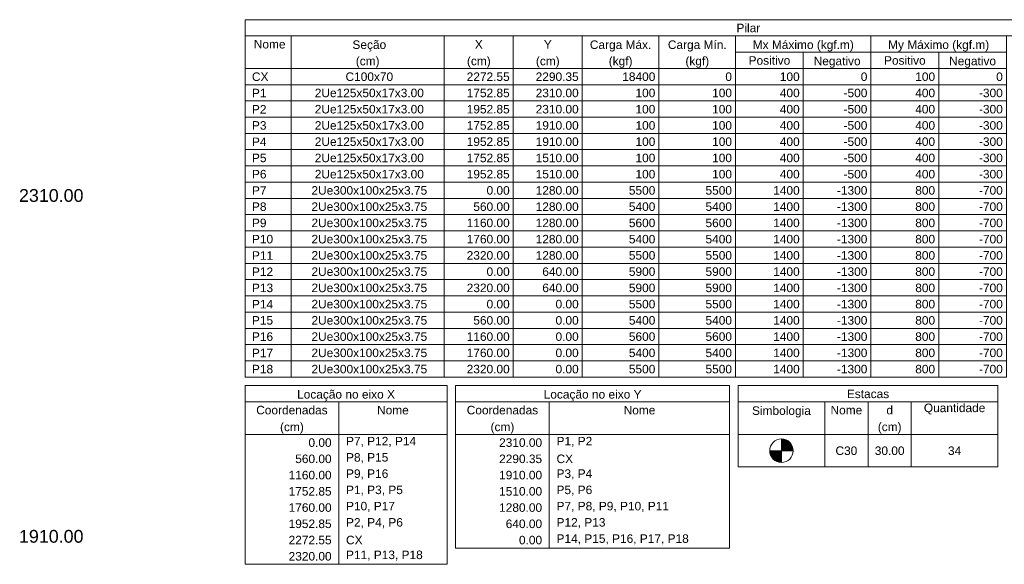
# Model space of a CAD drawing. Header units: millimetres. Extents: x 10789 to 19217, y 2620 to 5346.
# Tile 16 of 49: x 10988 to 11011, y 2880 to 2893. Entities that reach past the tile are written whole.
import ezdxf

# ---------------------------------------------------------------- set-up
doc = ezdxf.new("R2010")
doc.units = ezdxf.units.MM
for name, color, linetype, lineweight in [('LC-Estacas dos blocos', 252, 'Continuous', 5), ('LC-Tabelas', 1, 'Continuous', 20), ('LC-Textos', 7, 'Continuous', 20), ('LC-Textos das tabelas', 5, 'Continuous', 5)]:
    doc.layers.add(name, color=color, linetype=linetype, lineweight=lineweight)
doc.styles.add('Arial', font='arial.ttf')

msp = doc.modelspace()

# ---------------------------------------------------------------- hatches: boundary and pattern name
at = {"layer": 'LC-Estacas dos blocos', "linetype": 'Continuous'}
for points in [[(11005.88919, 2882.82268), (11005.86168, 2882.88908), (11005.81793, 2882.94611), (11005.7609, 2882.98987), (11005.69449, 2883.01737), (11005.62323, 2883.02675), (11005.62323, 2882.75141), (11005.89857, 2882.75141), (11005.88919, 2882.82268)], [(11005.55197, 2882.48546), (11005.62323, 2882.47607), (11005.62323, 2882.75141), (11005.34789, 2882.75141), (11005.35727, 2882.68015), (11005.38478, 2882.61374), (11005.42854, 2882.55672), (11005.48556, 2882.51296), (11005.55197, 2882.48546)]]:
    msp.add_hatch(color=256, dxfattribs=at).paths.add_polyline_path(points)

# ---------------------------------------------------------------- linework, layer by layer
at = {"layer": 'LC-Estacas dos blocos'}
for p, q in [((11005.62323, 2882.47607), (11005.62323, 2883.02675)), ((11005.34789, 2882.75141), (11005.89857, 2882.75141))]:
    msp.add_line(p, q, dxfattribs=at)
msp.add_circle((11005.62323, 2882.75141), 0.27534, dxfattribs=at)
at = {"layer": 'LC-Tabelas'}
for p, q in [((10993.02355, 2884.27963), (10997.76787, 2884.27963)), ((10993.02355, 2884.27963), (10993.02355, 2880.08599)), ((10997.76787, 2884.27963), (10997.76787, 2880.08599)), ((10997.96787, 2884.27963), (11004.40659, 2884.27963)), ((10997.96787, 2884.27963), (10997.96787, 2880.46723)), ((11004.40659, 2884.27963), (11004.40659, 2880.46723)), ((11004.60659, 2884.27963), (11010.70643, 2884.27963)), ((11004.60659, 2884.27963), (11004.60659, 2882.37343)), ((11010.70643, 2884.27963), (11010.70643, 2882.37343)), ((10993.02355, 2883.89839), (10997.76787, 2883.89839)), ((10995.22627, 2883.89839), (10995.22627, 2880.08599)), ((10997.96787, 2883.89839), (11004.40659, 2883.89839)), ((11000.17059, 2883.89839), (11000.17059, 2880.46723)), ((11004.60659, 2883.89839), (11010.70643, 2883.89839)), ((11006.63987, 2883.89839), (11006.63987, 2882.37343)), ((11007.65651, 2883.89839), (11007.65651, 2882.37343)), ((11008.67315, 2883.89839), (11008.67315, 2882.37343)), ((10993.02355, 2883.13591), (10997.76787, 2883.13591)), ((10997.96787, 2883.13591), (11004.40659, 2883.13591)), ((11004.60659, 2883.13591), (11010.70643, 2883.13591)), ((11004.60659, 2882.37343), (11010.70643, 2882.37343)), ((10997.96787, 2880.46723), (11004.40659, 2880.46723)), ((10993.02355, 2880.08599), (10997.76787, 2880.08599))]:
    msp.add_line(p, q, dxfattribs=at)
for points in [[(10993.02355, 2892.48567), (10993.02355, 2892.86691), (11016.66739, 2892.86691), (11016.66739, 2892.48567), (10993.02355, 2892.48567)], [(10993.02355, 2891.72319), (10993.02355, 2892.48567), (10994.10373, 2892.48567), (10994.10373, 2891.72319), (10993.02355, 2891.72319)], [(10994.10373, 2891.72319), (10994.10373, 2892.48567), (10997.70433, 2892.48567), (10997.70433, 2891.72319), (10994.10373, 2891.72319)], [(10997.70433, 2891.72319), (10997.70433, 2892.48567), (10999.3246, 2892.48567), (10999.3246, 2891.72319), (10997.70433, 2891.72319)], [(10999.3246, 2891.72319), (10999.3246, 2892.48567), (11000.94487, 2892.48567), (11000.94487, 2891.72319), (10999.3246, 2891.72319)], [(11000.94487, 2891.72319), (11000.94487, 2892.48567), (11002.74517, 2892.48567), (11002.74517, 2891.72319), (11000.94487, 2891.72319)], [(11002.74517, 2891.72319), (11002.74517, 2892.48567), (11004.54547, 2892.48567), (11004.54547, 2891.72319), (11002.74517, 2891.72319)], [(11004.54547, 2892.10443), (11004.54547, 2892.48567), (11007.72595, 2892.48567), (11007.72595, 2892.10443), (11004.54547, 2892.10443)], [(11007.72595, 2892.10443), (11007.72595, 2892.48567), (11010.90643, 2892.48567), (11010.90643, 2892.10443), (11007.72595, 2892.10443)], [(11004.54547, 2891.72319), (11004.54547, 2892.10443), (11006.13571, 2892.10443), (11006.13571, 2891.72319), (11004.54547, 2891.72319)], [(11006.13571, 2891.72319), (11006.13571, 2892.10443), (11007.72595, 2892.10443), (11007.72595, 2891.72319), (11006.13571, 2891.72319)], [(11007.72595, 2891.72319), (11007.72595, 2892.10443), (11009.31619, 2892.10443), (11009.31619, 2891.72319), (11007.72595, 2891.72319)], [(11009.31619, 2891.72319), (11009.31619, 2892.10443), (11010.90643, 2892.10443), (11010.90643, 2891.72319), (11009.31619, 2891.72319)], [(10993.02355, 2891.34195), (10993.02355, 2891.72319), (10994.10373, 2891.72319), (10994.10373, 2891.34195), (10993.02355, 2891.34195)], [(10994.10373, 2891.34195), (10994.10373, 2891.72319), (10997.70433, 2891.72319), (10997.70433, 2891.34195), (10994.10373, 2891.34195)], [(10997.70433, 2891.34195), (10997.70433, 2891.72319), (10999.3246, 2891.72319), (10999.3246, 2891.34195), (10997.70433, 2891.34195)], [(10999.3246, 2891.34195), (10999.3246, 2891.72319), (11000.94487, 2891.72319), (11000.94487, 2891.34195), (10999.3246, 2891.34195)], [(11000.94487, 2891.34195), (11000.94487, 2891.72319), (11002.74517, 2891.72319), (11002.74517, 2891.34195), (11000.94487, 2891.34195)], [(11002.74517, 2891.34195), (11002.74517, 2891.72319), (11004.54547, 2891.72319), (11004.54547, 2891.34195), (11002.74517, 2891.34195)], [(11004.54547, 2891.34195), (11004.54547, 2891.72319), (11006.13571, 2891.72319), (11006.13571, 2891.34195), (11004.54547, 2891.34195)], [(11006.13571, 2891.34195), (11006.13571, 2891.72319), (11007.72595, 2891.72319), (11007.72595, 2891.34195), (11006.13571, 2891.34195)], [(11007.72595, 2891.34195), (11007.72595, 2891.72319), (11009.31619, 2891.72319), (11009.31619, 2891.34195), (11007.72595, 2891.34195)], [(11009.31619, 2891.34195), (11009.31619, 2891.72319), (11010.90643, 2891.72319), (11010.90643, 2891.34195), (11009.31619, 2891.34195)], [(10993.02355, 2890.96071), (10993.02355, 2891.34195), (10994.10373, 2891.34195), (10994.10373, 2890.96071), (10993.02355, 2890.96071)], [(10994.10373, 2890.96071), (10994.10373, 2891.34195), (10997.70433, 2891.34195), (10997.70433, 2890.96071), (10994.10373, 2890.96071)], [(10997.70433, 2890.96071), (10997.70433, 2891.34195), (10999.3246, 2891.34195), (10999.3246, 2890.96071), (10997.70433, 2890.96071)], [(10999.3246, 2890.96071), (10999.3246, 2891.34195), (11000.94487, 2891.34195), (11000.94487, 2890.96071), (10999.3246, 2890.96071)], [(11000.94487, 2890.96071), (11000.94487, 2891.34195), (11002.74517, 2891.34195), (11002.74517, 2890.96071), (11000.94487, 2890.96071)], [(11002.74517, 2890.96071), (11002.74517, 2891.34195), (11004.54547, 2891.34195), (11004.54547, 2890.96071), (11002.74517, 2890.96071)], [(11004.54547, 2890.96071), (11004.54547, 2891.34195), (11006.13571, 2891.34195), (11006.13571, 2890.96071), (11004.54547, 2890.96071)], [(11006.13571, 2890.96071), (11006.13571, 2891.34195), (11007.72595, 2891.34195), (11007.72595, 2890.96071), (11006.13571, 2890.96071)], [(11007.72595, 2890.96071), (11007.72595, 2891.34195), (11009.31619, 2891.34195), (11009.31619, 2890.96071), (11007.72595, 2890.96071)], [(11009.31619, 2890.96071), (11009.31619, 2891.34195), (11010.90643, 2891.34195), (11010.90643, 2890.96071), (11009.31619, 2890.96071)], [(10993.02355, 2890.57947), (10993.02355, 2890.96071), (10994.10373, 2890.96071), (10994.10373, 2890.57947), (10993.02355, 2890.57947)], [(10994.10373, 2890.57947), (10994.10373, 2890.96071), (10997.70433, 2890.96071), (10997.70433, 2890.57947), (10994.10373, 2890.57947)], [(10997.70433, 2890.57947), (10997.70433, 2890.96071), (10999.3246, 2890.96071), (10999.3246, 2890.57947), (10997.70433, 2890.57947)], [(10999.3246, 2890.57947), (10999.3246, 2890.96071), (11000.94487, 2890.96071), (11000.94487, 2890.57947), (10999.3246, 2890.57947)], [(11000.94487, 2890.57947), (11000.94487, 2890.96071), (11002.74517, 2890.96071), (11002.74517, 2890.57947), (11000.94487, 2890.57947)], [(11002.74517, 2890.57947), (11002.74517, 2890.96071), (11004.54547, 2890.96071), (11004.54547, 2890.57947), (11002.74517, 2890.57947)], [(11004.54547, 2890.57947), (11004.54547, 2890.96071), (11006.13571, 2890.96071), (11006.13571, 2890.57947), (11004.54547, 2890.57947)], [(11006.13571, 2890.57947), (11006.13571, 2890.96071), (11007.72595, 2890.96071), (11007.72595, 2890.57947), (11006.13571, 2890.57947)], [(11007.72595, 2890.57947), (11007.72595, 2890.96071), (11009.31619, 2890.96071), (11009.31619, 2890.57947), (11007.72595, 2890.57947)], [(11009.31619, 2890.57947), (11009.31619, 2890.96071), (11010.90643, 2890.96071), (11010.90643, 2890.57947), (11009.31619, 2890.57947)], [(10993.02355, 2890.19823), (10993.02355, 2890.57947), (10994.10373, 2890.57947), (10994.10373, 2890.19823), (10993.02355, 2890.19823)], [(10994.10373, 2890.19823), (10994.10373, 2890.57947), (10997.70433, 2890.57947), (10997.70433, 2890.19823), (10994.10373, 2890.19823)], [(10997.70433, 2890.19823), (10997.70433, 2890.57947), (10999.3246, 2890.57947), (10999.3246, 2890.19823), (10997.70433, 2890.19823)], [(10999.3246, 2890.19823), (10999.3246, 2890.57947), (11000.94487, 2890.57947), (11000.94487, 2890.19823), (10999.3246, 2890.19823)], [(11000.94487, 2890.19823), (11000.94487, 2890.57947), (11002.74517, 2890.57947), (11002.74517, 2890.19823), (11000.94487, 2890.19823)], [(11002.74517, 2890.19823), (11002.74517, 2890.57947), (11004.54547, 2890.57947), (11004.54547, 2890.19823), (11002.74517, 2890.19823)], [(11004.54547, 2890.19823), (11004.54547, 2890.57947), (11006.13571, 2890.57947), (11006.13571, 2890.19823), (11004.54547, 2890.19823)], [(11006.13571, 2890.19823), (11006.13571, 2890.57947), (11007.72595, 2890.57947), (11007.72595, 2890.19823), (11006.13571, 2890.19823)], [(11007.72595, 2890.19823), (11007.72595, 2890.57947), (11009.31619, 2890.57947), (11009.31619, 2890.19823), (11007.72595, 2890.19823)], [(11009.31619, 2890.19823), (11009.31619, 2890.57947), (11010.90643, 2890.57947), (11010.90643, 2890.19823), (11009.31619, 2890.19823)], [(10993.02355, 2889.81699), (10993.02355, 2890.19823), (10994.10373, 2890.19823), (10994.10373, 2889.81699), (10993.02355, 2889.81699)], [(10994.10373, 2889.81699), (10994.10373, 2890.19823), (10997.70433, 2890.19823), (10997.70433, 2889.81699), (10994.10373, 2889.81699)], [(10997.70433, 2889.81699), (10997.70433, 2890.19823), (10999.3246, 2890.19823), (10999.3246, 2889.81699), (10997.70433, 2889.81699)], [(10999.3246, 2889.81699), (10999.3246, 2890.19823), (11000.94487, 2890.19823), (11000.94487, 2889.81699), (10999.3246, 2889.81699)], [(11000.94487, 2889.81699), (11000.94487, 2890.19823), (11002.74517, 2890.19823), (11002.74517, 2889.81699), (11000.94487, 2889.81699)], [(11002.74517, 2889.81699), (11002.74517, 2890.19823), (11004.54547, 2890.19823), (11004.54547, 2889.81699), (11002.74517, 2889.81699)], [(11004.54547, 2889.81699), (11004.54547, 2890.19823), (11006.13571, 2890.19823), (11006.13571, 2889.81699), (11004.54547, 2889.81699)], [(11006.13571, 2889.81699), (11006.13571, 2890.19823), (11007.72595, 2890.19823), (11007.72595, 2889.81699), (11006.13571, 2889.81699)], [(11007.72595, 2889.81699), (11007.72595, 2890.19823), (11009.31619, 2890.19823), (11009.31619, 2889.81699), (11007.72595, 2889.81699)], [(11009.31619, 2889.81699), (11009.31619, 2890.19823), (11010.90643, 2890.19823), (11010.90643, 2889.81699), (11009.31619, 2889.81699)], [(10993.02355, 2889.43575), (10993.02355, 2889.81699), (10994.10373, 2889.81699), (10994.10373, 2889.43575), (10993.02355, 2889.43575)], [(10994.10373, 2889.43575), (10994.10373, 2889.81699), (10997.70433, 2889.81699), (10997.70433, 2889.43575), (10994.10373, 2889.43575)], [(10997.70433, 2889.43575), (10997.70433, 2889.81699), (10999.3246, 2889.81699), (10999.3246, 2889.43575), (10997.70433, 2889.43575)], [(10999.3246, 2889.43575), (10999.3246, 2889.81699), (11000.94487, 2889.81699), (11000.94487, 2889.43575), (10999.3246, 2889.43575)], [(11000.94487, 2889.43575), (11000.94487, 2889.81699), (11002.74517, 2889.81699), (11002.74517, 2889.43575), (11000.94487, 2889.43575)], [(11002.74517, 2889.43575), (11002.74517, 2889.81699), (11004.54547, 2889.81699), (11004.54547, 2889.43575), (11002.74517, 2889.43575)], [(11004.54547, 2889.43575), (11004.54547, 2889.81699), (11006.13571, 2889.81699), (11006.13571, 2889.43575), (11004.54547, 2889.43575)], [(11006.13571, 2889.43575), (11006.13571, 2889.81699), (11007.72595, 2889.81699), (11007.72595, 2889.43575), (11006.13571, 2889.43575)], [(11007.72595, 2889.43575), (11007.72595, 2889.81699), (11009.31619, 2889.81699), (11009.31619, 2889.43575), (11007.72595, 2889.43575)], [(11009.31619, 2889.43575), (11009.31619, 2889.81699), (11010.90643, 2889.81699), (11010.90643, 2889.43575), (11009.31619, 2889.43575)], [(10993.02355, 2889.05451), (10993.02355, 2889.43575), (10994.10373, 2889.43575), (10994.10373, 2889.05451), (10993.02355, 2889.05451)], [(10994.10373, 2889.05451), (10994.10373, 2889.43575), (10997.70433, 2889.43575), (10997.70433, 2889.05451), (10994.10373, 2889.05451)], [(10997.70433, 2889.05451), (10997.70433, 2889.43575), (10999.3246, 2889.43575), (10999.3246, 2889.05451), (10997.70433, 2889.05451)], [(10999.3246, 2889.05451), (10999.3246, 2889.43575), (11000.94487, 2889.43575), (11000.94487, 2889.05451), (10999.3246, 2889.05451)], [(11000.94487, 2889.05451), (11000.94487, 2889.43575), (11002.74517, 2889.43575), (11002.74517, 2889.05451), (11000.94487, 2889.05451)], [(11002.74517, 2889.05451), (11002.74517, 2889.43575), (11004.54547, 2889.43575), (11004.54547, 2889.05451), (11002.74517, 2889.05451)], [(11004.54547, 2889.05451), (11004.54547, 2889.43575), (11006.13571, 2889.43575), (11006.13571, 2889.05451), (11004.54547, 2889.05451)], [(11006.13571, 2889.05451), (11006.13571, 2889.43575), (11007.72595, 2889.43575), (11007.72595, 2889.05451), (11006.13571, 2889.05451)], [(11007.72595, 2889.05451), (11007.72595, 2889.43575), (11009.31619, 2889.43575), (11009.31619, 2889.05451), (11007.72595, 2889.05451)], [(11009.31619, 2889.05451), (11009.31619, 2889.43575), (11010.90643, 2889.43575), (11010.90643, 2889.05451), (11009.31619, 2889.05451)], [(10993.02355, 2888.67327), (10993.02355, 2889.05451), (10994.10373, 2889.05451), (10994.10373, 2888.67327), (10993.02355, 2888.67327)], [(10994.10373, 2888.67327), (10994.10373, 2889.05451), (10997.70433, 2889.05451), (10997.70433, 2888.67327), (10994.10373, 2888.67327)], [(10997.70433, 2888.67327), (10997.70433, 2889.05451), (10999.3246, 2889.05451), (10999.3246, 2888.67327), (10997.70433, 2888.67327)], [(10999.3246, 2888.67327), (10999.3246, 2889.05451), (11000.94487, 2889.05451), (11000.94487, 2888.67327), (10999.3246, 2888.67327)], [(11000.94487, 2888.67327), (11000.94487, 2889.05451), (11002.74517, 2889.05451), (11002.74517, 2888.67327), (11000.94487, 2888.67327)], [(11002.74517, 2888.67327), (11002.74517, 2889.05451), (11004.54547, 2889.05451), (11004.54547, 2888.67327), (11002.74517, 2888.67327)], [(11004.54547, 2888.67327), (11004.54547, 2889.05451), (11006.13571, 2889.05451), (11006.13571, 2888.67327), (11004.54547, 2888.67327)], [(11006.13571, 2888.67327), (11006.13571, 2889.05451), (11007.72595, 2889.05451), (11007.72595, 2888.67327), (11006.13571, 2888.67327)], [(11007.72595, 2888.67327), (11007.72595, 2889.05451), (11009.31619, 2889.05451), (11009.31619, 2888.67327), (11007.72595, 2888.67327)], [(11009.31619, 2888.67327), (11009.31619, 2889.05451), (11010.90643, 2889.05451), (11010.90643, 2888.67327), (11009.31619, 2888.67327)], [(10993.02355, 2888.29203), (10993.02355, 2888.67327), (10994.10373, 2888.67327), (10994.10373, 2888.29203), (10993.02355, 2888.29203)], [(10994.10373, 2888.29203), (10994.10373, 2888.67327), (10997.70433, 2888.67327), (10997.70433, 2888.29203), (10994.10373, 2888.29203)], [(10997.70433, 2888.29203), (10997.70433, 2888.67327), (10999.3246, 2888.67327), (10999.3246, 2888.29203), (10997.70433, 2888.29203)], [(10999.3246, 2888.29203), (10999.3246, 2888.67327), (11000.94487, 2888.67327), (11000.94487, 2888.29203), (10999.3246, 2888.29203)], [(11000.94487, 2888.29203), (11000.94487, 2888.67327), (11002.74517, 2888.67327), (11002.74517, 2888.29203), (11000.94487, 2888.29203)], [(11002.74517, 2888.29203), (11002.74517, 2888.67327), (11004.54547, 2888.67327), (11004.54547, 2888.29203), (11002.74517, 2888.29203)], [(11004.54547, 2888.29203), (11004.54547, 2888.67327), (11006.13571, 2888.67327), (11006.13571, 2888.29203), (11004.54547, 2888.29203)], [(11006.13571, 2888.29203), (11006.13571, 2888.67327), (11007.72595, 2888.67327), (11007.72595, 2888.29203), (11006.13571, 2888.29203)], [(11007.72595, 2888.29203), (11007.72595, 2888.67327), (11009.31619, 2888.67327), (11009.31619, 2888.29203), (11007.72595, 2888.29203)], [(11009.31619, 2888.29203), (11009.31619, 2888.67327), (11010.90643, 2888.67327), (11010.90643, 2888.29203), (11009.31619, 2888.29203)], [(10993.02355, 2887.91079), (10993.02355, 2888.29203), (10994.10373, 2888.29203), (10994.10373, 2887.91079), (10993.02355, 2887.91079)], [(10994.10373, 2887.91079), (10994.10373, 2888.29203), (10997.70433, 2888.29203), (10997.70433, 2887.91079), (10994.10373, 2887.91079)], [(10997.70433, 2887.91079), (10997.70433, 2888.29203), (10999.3246, 2888.29203), (10999.3246, 2887.91079), (10997.70433, 2887.91079)], [(10999.3246, 2887.91079), (10999.3246, 2888.29203), (11000.94487, 2888.29203), (11000.94487, 2887.91079), (10999.3246, 2887.91079)], [(11000.94487, 2887.91079), (11000.94487, 2888.29203), (11002.74517, 2888.29203), (11002.74517, 2887.91079), (11000.94487, 2887.91079)], [(11002.74517, 2887.91079), (11002.74517, 2888.29203), (11004.54547, 2888.29203), (11004.54547, 2887.91079), (11002.74517, 2887.91079)], [(11004.54547, 2887.91079), (11004.54547, 2888.29203), (11006.13571, 2888.29203), (11006.13571, 2887.91079), (11004.54547, 2887.91079)], [(11006.13571, 2887.91079), (11006.13571, 2888.29203), (11007.72595, 2888.29203), (11007.72595, 2887.91079), (11006.13571, 2887.91079)], [(11007.72595, 2887.91079), (11007.72595, 2888.29203), (11009.31619, 2888.29203), (11009.31619, 2887.91079), (11007.72595, 2887.91079)], [(11009.31619, 2887.91079), (11009.31619, 2888.29203), (11010.90643, 2888.29203), (11010.90643, 2887.91079), (11009.31619, 2887.91079)], [(10993.02355, 2887.52955), (10993.02355, 2887.91079), (10994.10373, 2887.91079), (10994.10373, 2887.52955), (10993.02355, 2887.52955)], [(10994.10373, 2887.52955), (10994.10373, 2887.91079), (10997.70433, 2887.91079), (10997.70433, 2887.52955), (10994.10373, 2887.52955)], [(10997.70433, 2887.52955), (10997.70433, 2887.91079), (10999.3246, 2887.91079), (10999.3246, 2887.52955), (10997.70433, 2887.52955)], [(10999.3246, 2887.52955), (10999.3246, 2887.91079), (11000.94487, 2887.91079), (11000.94487, 2887.52955), (10999.3246, 2887.52955)], [(11000.94487, 2887.52955), (11000.94487, 2887.91079), (11002.74517, 2887.91079), (11002.74517, 2887.52955), (11000.94487, 2887.52955)], [(11002.74517, 2887.52955), (11002.74517, 2887.91079), (11004.54547, 2887.91079), (11004.54547, 2887.52955), (11002.74517, 2887.52955)], [(11004.54547, 2887.52955), (11004.54547, 2887.91079), (11006.13571, 2887.91079), (11006.13571, 2887.52955), (11004.54547, 2887.52955)], [(11006.13571, 2887.52955), (11006.13571, 2887.91079), (11007.72595, 2887.91079), (11007.72595, 2887.52955), (11006.13571, 2887.52955)], [(11007.72595, 2887.52955), (11007.72595, 2887.91079), (11009.31619, 2887.91079), (11009.31619, 2887.52955), (11007.72595, 2887.52955)], [(11009.31619, 2887.52955), (11009.31619, 2887.91079), (11010.90643, 2887.91079), (11010.90643, 2887.52955), (11009.31619, 2887.52955)], [(10993.02355, 2887.14831), (10993.02355, 2887.52955), (10994.10373, 2887.52955), (10994.10373, 2887.14831), (10993.02355, 2887.14831)], [(10994.10373, 2887.14831), (10994.10373, 2887.52955), (10997.70433, 2887.52955), (10997.70433, 2887.14831), (10994.10373, 2887.14831)], [(10997.70433, 2887.14831), (10997.70433, 2887.52955), (10999.3246, 2887.52955), (10999.3246, 2887.14831), (10997.70433, 2887.14831)], [(10999.3246, 2887.14831), (10999.3246, 2887.52955), (11000.94487, 2887.52955), (11000.94487, 2887.14831), (10999.3246, 2887.14831)], [(11000.94487, 2887.14831), (11000.94487, 2887.52955), (11002.74517, 2887.52955), (11002.74517, 2887.14831), (11000.94487, 2887.14831)], [(11002.74517, 2887.14831), (11002.74517, 2887.52955), (11004.54547, 2887.52955), (11004.54547, 2887.14831), (11002.74517, 2887.14831)], [(11004.54547, 2887.14831), (11004.54547, 2887.52955), (11006.13571, 2887.52955), (11006.13571, 2887.14831), (11004.54547, 2887.14831)], [(11006.13571, 2887.14831), (11006.13571, 2887.52955), (11007.72595, 2887.52955), (11007.72595, 2887.14831), (11006.13571, 2887.14831)], [(11007.72595, 2887.14831), (11007.72595, 2887.52955), (11009.31619, 2887.52955), (11009.31619, 2887.14831), (11007.72595, 2887.14831)], [(11009.31619, 2887.14831), (11009.31619, 2887.52955), (11010.90643, 2887.52955), (11010.90643, 2887.14831), (11009.31619, 2887.14831)], [(10993.02355, 2886.76707), (10993.02355, 2887.14831), (10994.10373, 2887.14831), (10994.10373, 2886.76707), (10993.02355, 2886.76707)], [(10994.10373, 2886.76707), (10994.10373, 2887.14831), (10997.70433, 2887.14831), (10997.70433, 2886.76707), (10994.10373, 2886.76707)], [(10997.70433, 2886.76707), (10997.70433, 2887.14831), (10999.3246, 2887.14831), (10999.3246, 2886.76707), (10997.70433, 2886.76707)], [(10999.3246, 2886.76707), (10999.3246, 2887.14831), (11000.94487, 2887.14831), (11000.94487, 2886.76707), (10999.3246, 2886.76707)], [(11000.94487, 2886.76707), (11000.94487, 2887.14831), (11002.74517, 2887.14831), (11002.74517, 2886.76707), (11000.94487, 2886.76707)], [(11002.74517, 2886.76707), (11002.74517, 2887.14831), (11004.54547, 2887.14831), (11004.54547, 2886.76707), (11002.74517, 2886.76707)], [(11004.54547, 2886.76707), (11004.54547, 2887.14831), (11006.13571, 2887.14831), (11006.13571, 2886.76707), (11004.54547, 2886.76707)], [(11006.13571, 2886.76707), (11006.13571, 2887.14831), (11007.72595, 2887.14831), (11007.72595, 2886.76707), (11006.13571, 2886.76707)], [(11007.72595, 2886.76707), (11007.72595, 2887.14831), (11009.31619, 2887.14831), (11009.31619, 2886.76707), (11007.72595, 2886.76707)], [(11009.31619, 2886.76707), (11009.31619, 2887.14831), (11010.90643, 2887.14831), (11010.90643, 2886.76707), (11009.31619, 2886.76707)], [(10993.02355, 2886.38583), (10993.02355, 2886.76707), (10994.10373, 2886.76707), (10994.10373, 2886.38583), (10993.02355, 2886.38583)], [(10994.10373, 2886.38583), (10994.10373, 2886.76707), (10997.70433, 2886.76707), (10997.70433, 2886.38583), (10994.10373, 2886.38583)], [(10997.70433, 2886.38583), (10997.70433, 2886.76707), (10999.3246, 2886.76707), (10999.3246, 2886.38583), (10997.70433, 2886.38583)], [(10999.3246, 2886.38583), (10999.3246, 2886.76707), (11000.94487, 2886.76707), (11000.94487, 2886.38583), (10999.3246, 2886.38583)], [(11000.94487, 2886.38583), (11000.94487, 2886.76707), (11002.74517, 2886.76707), (11002.74517, 2886.38583), (11000.94487, 2886.38583)], [(11002.74517, 2886.38583), (11002.74517, 2886.76707), (11004.54547, 2886.76707), (11004.54547, 2886.38583), (11002.74517, 2886.38583)], [(11004.54547, 2886.38583), (11004.54547, 2886.76707), (11006.13571, 2886.76707), (11006.13571, 2886.38583), (11004.54547, 2886.38583)], [(11006.13571, 2886.38583), (11006.13571, 2886.76707), (11007.72595, 2886.76707), (11007.72595, 2886.38583), (11006.13571, 2886.38583)], [(11007.72595, 2886.38583), (11007.72595, 2886.76707), (11009.31619, 2886.76707), (11009.31619, 2886.38583), (11007.72595, 2886.38583)], [(11009.31619, 2886.38583), (11009.31619, 2886.76707), (11010.90643, 2886.76707), (11010.90643, 2886.38583), (11009.31619, 2886.38583)], [(10993.02355, 2886.00459), (10993.02355, 2886.38583), (10994.10373, 2886.38583), (10994.10373, 2886.00459), (10993.02355, 2886.00459)], [(10994.10373, 2886.00459), (10994.10373, 2886.38583), (10997.70433, 2886.38583), (10997.70433, 2886.00459), (10994.10373, 2886.00459)], [(10997.70433, 2886.00459), (10997.70433, 2886.38583), (10999.3246, 2886.38583), (10999.3246, 2886.00459), (10997.70433, 2886.00459)], [(10999.3246, 2886.00459), (10999.3246, 2886.38583), (11000.94487, 2886.38583), (11000.94487, 2886.00459), (10999.3246, 2886.00459)], [(11000.94487, 2886.00459), (11000.94487, 2886.38583), (11002.74517, 2886.38583), (11002.74517, 2886.00459), (11000.94487, 2886.00459)], [(11002.74517, 2886.00459), (11002.74517, 2886.38583), (11004.54547, 2886.38583), (11004.54547, 2886.00459), (11002.74517, 2886.00459)], [(11004.54547, 2886.00459), (11004.54547, 2886.38583), (11006.13571, 2886.38583), (11006.13571, 2886.00459), (11004.54547, 2886.00459)], [(11006.13571, 2886.00459), (11006.13571, 2886.38583), (11007.72595, 2886.38583), (11007.72595, 2886.00459), (11006.13571, 2886.00459)], [(11007.72595, 2886.00459), (11007.72595, 2886.38583), (11009.31619, 2886.38583), (11009.31619, 2886.00459), (11007.72595, 2886.00459)], [(11009.31619, 2886.00459), (11009.31619, 2886.38583), (11010.90643, 2886.38583), (11010.90643, 2886.00459), (11009.31619, 2886.00459)], [(10993.02355, 2885.62335), (10993.02355, 2886.00459), (10994.10373, 2886.00459), (10994.10373, 2885.62335), (10993.02355, 2885.62335)], [(10994.10373, 2885.62335), (10994.10373, 2886.00459), (10997.70433, 2886.00459), (10997.70433, 2885.62335), (10994.10373, 2885.62335)], [(10997.70433, 2885.62335), (10997.70433, 2886.00459), (10999.3246, 2886.00459), (10999.3246, 2885.62335), (10997.70433, 2885.62335)], [(10999.3246, 2885.62335), (10999.3246, 2886.00459), (11000.94487, 2886.00459), (11000.94487, 2885.62335), (10999.3246, 2885.62335)], [(11000.94487, 2885.62335), (11000.94487, 2886.00459), (11002.74517, 2886.00459), (11002.74517, 2885.62335), (11000.94487, 2885.62335)], [(11002.74517, 2885.62335), (11002.74517, 2886.00459), (11004.54547, 2886.00459), (11004.54547, 2885.62335), (11002.74517, 2885.62335)], [(11004.54547, 2885.62335), (11004.54547, 2886.00459), (11006.13571, 2886.00459), (11006.13571, 2885.62335), (11004.54547, 2885.62335)], [(11006.13571, 2885.62335), (11006.13571, 2886.00459), (11007.72595, 2886.00459), (11007.72595, 2885.62335), (11006.13571, 2885.62335)], [(11007.72595, 2885.62335), (11007.72595, 2886.00459), (11009.31619, 2886.00459), (11009.31619, 2885.62335), (11007.72595, 2885.62335)], [(11009.31619, 2885.62335), (11009.31619, 2886.00459), (11010.90643, 2886.00459), (11010.90643, 2885.62335), (11009.31619, 2885.62335)], [(10993.02355, 2885.24211), (10993.02355, 2885.62335), (10994.10373, 2885.62335), (10994.10373, 2885.24211), (10993.02355, 2885.24211)], [(10994.10373, 2885.24211), (10994.10373, 2885.62335), (10997.70433, 2885.62335), (10997.70433, 2885.24211), (10994.10373, 2885.24211)], [(10997.70433, 2885.24211), (10997.70433, 2885.62335), (10999.3246, 2885.62335), (10999.3246, 2885.24211), (10997.70433, 2885.24211)], [(10999.3246, 2885.24211), (10999.3246, 2885.62335), (11000.94487, 2885.62335), (11000.94487, 2885.24211), (10999.3246, 2885.24211)], [(11000.94487, 2885.24211), (11000.94487, 2885.62335), (11002.74517, 2885.62335), (11002.74517, 2885.24211), (11000.94487, 2885.24211)], [(11002.74517, 2885.24211), (11002.74517, 2885.62335), (11004.54547, 2885.62335), (11004.54547, 2885.24211), (11002.74517, 2885.24211)], [(11004.54547, 2885.24211), (11004.54547, 2885.62335), (11006.13571, 2885.62335), (11006.13571, 2885.24211), (11004.54547, 2885.24211)], [(11006.13571, 2885.24211), (11006.13571, 2885.62335), (11007.72595, 2885.62335), (11007.72595, 2885.24211), (11006.13571, 2885.24211)], [(11007.72595, 2885.24211), (11007.72595, 2885.62335), (11009.31619, 2885.62335), (11009.31619, 2885.24211), (11007.72595, 2885.24211)], [(11009.31619, 2885.24211), (11009.31619, 2885.62335), (11010.90643, 2885.62335), (11010.90643, 2885.24211), (11009.31619, 2885.24211)], [(10993.02355, 2884.86087), (10993.02355, 2885.24211), (10994.10373, 2885.24211), (10994.10373, 2884.86087), (10993.02355, 2884.86087)], [(10994.10373, 2884.86087), (10994.10373, 2885.24211), (10997.70433, 2885.24211), (10997.70433, 2884.86087), (10994.10373, 2884.86087)], [(10997.70433, 2884.86087), (10997.70433, 2885.24211), (10999.3246, 2885.24211), (10999.3246, 2884.86087), (10997.70433, 2884.86087)], [(10999.3246, 2884.86087), (10999.3246, 2885.24211), (11000.94487, 2885.24211), (11000.94487, 2884.86087), (10999.3246, 2884.86087)], [(11000.94487, 2884.86087), (11000.94487, 2885.24211), (11002.74517, 2885.24211), (11002.74517, 2884.86087), (11000.94487, 2884.86087)], [(11002.74517, 2884.86087), (11002.74517, 2885.24211), (11004.54547, 2885.24211), (11004.54547, 2884.86087), (11002.74517, 2884.86087)], [(11004.54547, 2884.86087), (11004.54547, 2885.24211), (11006.13571, 2885.24211), (11006.13571, 2884.86087), (11004.54547, 2884.86087)], [(11006.13571, 2884.86087), (11006.13571, 2885.24211), (11007.72595, 2885.24211), (11007.72595, 2884.86087), (11006.13571, 2884.86087)], [(11007.72595, 2884.86087), (11007.72595, 2885.24211), (11009.31619, 2885.24211), (11009.31619, 2884.86087), (11007.72595, 2884.86087)], [(11009.31619, 2884.86087), (11009.31619, 2885.24211), (11010.90643, 2885.24211), (11010.90643, 2884.86087), (11009.31619, 2884.86087)], [(10993.02355, 2884.47963), (10993.02355, 2884.86087), (10994.10373, 2884.86087), (10994.10373, 2884.47963), (10993.02355, 2884.47963)], [(10994.10373, 2884.47963), (10994.10373, 2884.86087), (10997.70433, 2884.86087), (10997.70433, 2884.47963), (10994.10373, 2884.47963)], [(10997.70433, 2884.47963), (10997.70433, 2884.86087), (10999.3246, 2884.86087), (10999.3246, 2884.47963), (10997.70433, 2884.47963)], [(10999.3246, 2884.47963), (10999.3246, 2884.86087), (11000.94487, 2884.86087), (11000.94487, 2884.47963), (10999.3246, 2884.47963)], [(11000.94487, 2884.47963), (11000.94487, 2884.86087), (11002.74517, 2884.86087), (11002.74517, 2884.47963), (11000.94487, 2884.47963)], [(11002.74517, 2884.47963), (11002.74517, 2884.86087), (11004.54547, 2884.86087), (11004.54547, 2884.47963), (11002.74517, 2884.47963)], [(11004.54547, 2884.47963), (11004.54547, 2884.86087), (11006.13571, 2884.86087), (11006.13571, 2884.47963), (11004.54547, 2884.47963)], [(11006.13571, 2884.47963), (11006.13571, 2884.86087), (11007.72595, 2884.86087), (11007.72595, 2884.47963), (11006.13571, 2884.47963)], [(11007.72595, 2884.47963), (11007.72595, 2884.86087), (11009.31619, 2884.86087), (11009.31619, 2884.47963), (11007.72595, 2884.47963)], [(11009.31619, 2884.47963), (11009.31619, 2884.86087), (11010.90643, 2884.86087), (11010.90643, 2884.47963), (11009.31619, 2884.47963)]]:
    msp.add_lwpolyline(points, close=True, dxfattribs=at)

# ---------------------------------------------------------------- texts
at = {"layer": 'LC-Textos', "linetype": 'Continuous', "char_height": 0.3, "width": 5.0039426, "attachment_point": 7, "line_spacing_factor": 0.798, "style": 'Arial'}
for s, insert in [('2310.00', (10987.71431, 2888.58791)), ('1910.00', (10987.71431, 2880.58791))]:
    msp.add_mtext(s, dxfattribs=dict(at, insert=insert))
at = {"layer": 'LC-Textos das tabelas', "linetype": 'Continuous', "char_height": 0.2, "line_spacing_factor": 0.798, "style": 'Arial'}
for s, insert, width, attachment_point in [('Pilar', (11004.84547, 2892.57039), 1.1868443, 8), (' Nome ', (10993.56364, 2892.18915), 1.9122185, 8), (' Seção ', (10995.90375, 2892.11964), 2.0118706, 8), ('X', (10998.51447, 2892.18915), 0.3957113, 8), ('Y', (11000.13474, 2892.18915), 0.3957113, 8), ('Carga Máx.', (11001.84475, 2892.11964), 3.0663283, 8), ('Carga Mín.', (11003.64575, 2892.11964), 2.9345211, 8), ('Mx Máximo (kgf.m)', (11006.13575, 2892.11964), 5.0428571, 8), ('My Máximo (kgf.m)', (11009.31575, 2892.11964), 5.0428571, 8), ('(cm)', (10995.90375, 2891.73764), 1.1859752, 8), ('(cm)', (10998.51475, 2891.73764), 1.1859752, 8), ('(cm)', (11000.13475, 2891.73764), 1.1859752, 8), ('(kgf)', (11001.84475, 2891.73764), 1.1865546, 8), ('(kgf)', (11003.64575, 2891.73764), 1.1865546, 8), ('Positivo', (11005.34059, 2891.80791), 2.0773396, 8), ('Negativo', (11006.93075, 2891.73764), 2.3415334, 8), ('Positivo', (11008.52107, 2891.80791), 2.0773396, 8), ('Negativo', (11010.11175, 2891.73764), 2.3415334, 8), (' CX ', (10993.10827, 2891.42667), 1.1538201, 7), (' C100x70 ', (10995.90403, 2891.42667), 2.7045102, 8), (' 2272.55 ', (10999.23988, 2891.42667), 2.4742097, 9), (' 2290.35 ', (11000.86015, 2891.42667), 2.4742097, 9), (' 18400 ', (11002.66045, 2891.42667), 1.9794257, 9), (' 0 ', (11004.46075, 2891.42667), 0.6596154, 9), (' 100 ', (11006.05099, 2891.42667), 1.3195206, 9), (' 0 ', (11007.64123, 2891.42667), 0.6596154, 9), (' 100 ', (11009.23147, 2891.42667), 1.3195206, 9), (' 0 ', (11010.82171, 2891.42667), 0.6596154, 9), (' P1 ', (10993.10827, 2891.04543), 1.0553268, 7), (' 2Ue125x50x17x3.00 ', (10995.90403, 2891.04543), 5.772287, 8), (' 1752.85 ', (10999.23988, 2891.04543), 2.4742097, 9), (' 2310.00 ', (11000.86015, 2891.04543), 2.4742097, 9), (' 100 ', (11002.66045, 2891.04543), 1.3195206, 9), (' 100 ', (11004.46075, 2891.04543), 1.3195206, 9), (' 400 ', (11006.05099, 2891.04543), 1.3195206, 9), (' -500 ', (11007.64123, 2891.04543), 1.5170866, 9), (' 400 ', (11009.23147, 2891.04543), 1.3195206, 9), (' -300 ', (11010.82171, 2891.04543), 1.5170866, 9), (' P2 ', (10993.10827, 2890.66419), 1.0553268, 7), (' 2Ue125x50x17x3.00 ', (10995.90403, 2890.66419), 5.772287, 8), (' 1952.85 ', (10999.23988, 2890.66419), 2.4742097, 9), (' 2310.00 ', (11000.86015, 2890.66419), 2.4742097, 9), (' 100 ', (11002.66045, 2890.66419), 1.3195206, 9), (' 100 ', (11004.46075, 2890.66419), 1.3195206, 9), (' 400 ', (11006.05099, 2890.66419), 1.3195206, 9), (' -500 ', (11007.64123, 2890.66419), 1.5170866, 9), (' 400 ', (11009.23147, 2890.66419), 1.3195206, 9), (' -300 ', (11010.82171, 2890.66419), 1.5170866, 9), (' P3 ', (10993.10827, 2890.28295), 1.0553268, 7), (' 2Ue125x50x17x3.00 ', (10995.90403, 2890.28295), 5.772287, 8), (' 1752.85 ', (10999.23988, 2890.28295), 2.4742097, 9), (' 1910.00 ', (11000.86015, 2890.28295), 2.4742097, 9), (' 100 ', (11002.66045, 2890.28295), 1.3195206, 9), (' 100 ', (11004.46075, 2890.28295), 1.3195206, 9), (' 400 ', (11006.05099, 2890.28295), 1.3195206, 9), (' -500 ', (11007.64123, 2890.28295), 1.5170866, 9), (' 400 ', (11009.23147, 2890.28295), 1.3195206, 9), (' -300 ', (11010.82171, 2890.28295), 1.5170866, 9), (' P4 ', (10993.10827, 2889.90171), 1.0553268, 7), (' 2Ue125x50x17x3.00 ', (10995.90403, 2889.90171), 5.772287, 8), (' 1952.85 ', (10999.23988, 2889.90171), 2.4742097, 9), (' 1910.00 ', (11000.86015, 2889.90171), 2.4742097, 9), (' 100 ', (11002.66045, 2889.90171), 1.3195206, 9), (' 100 ', (11004.46075, 2889.90171), 1.3195206, 9), (' 400 ', (11006.05099, 2889.90171), 1.3195206, 9), (' -500 ', (11007.64123, 2889.90171), 1.5170866, 9), (' 400 ', (11009.23147, 2889.90171), 1.3195206, 9), (' -300 ', (11010.82171, 2889.90171), 1.5170866, 9), (' P5 ', (10993.10827, 2889.52047), 1.0553268, 7), (' 2Ue125x50x17x3.00 ', (10995.90403, 2889.52047), 5.772287, 8), (' 1752.85 ', (10999.23988, 2889.52047), 2.4742097, 9), (' 1510.00 ', (11000.86015, 2889.52047), 2.4742097, 9), (' 100 ', (11002.66045, 2889.52047), 1.3195206, 9), (' 100 ', (11004.46075, 2889.52047), 1.3195206, 9), (' 400 ', (11006.05099, 2889.52047), 1.3195206, 9), (' -500 ', (11007.64123, 2889.52047), 1.5170866, 9), (' 400 ', (11009.23147, 2889.52047), 1.3195206, 9), (' -300 ', (11010.82171, 2889.52047), 1.5170866, 9), (' P6 ', (10993.10827, 2889.13923), 1.0553268, 7), (' 2Ue125x50x17x3.00 ', (10995.90403, 2889.13923), 5.772287, 8), (' 1952.85 ', (10999.23988, 2889.13923), 2.4742097, 9), (' 1510.00 ', (11000.86015, 2889.13923), 2.4742097, 9), (' 100 ', (11002.66045, 2889.13923), 1.3195206, 9), (' 100 ', (11004.46075, 2889.13923), 1.3195206, 9), (' 400 ', (11006.05099, 2889.13923), 1.3195206, 9), (' -500 ', (11007.64123, 2889.13923), 1.5170866, 9), (' 400 ', (11009.23147, 2889.13923), 1.3195206, 9), (' -300 ', (11010.82171, 2889.13923), 1.5170866, 9), (' P7 ', (10993.10827, 2888.75799), 1.0553268, 7), (' 2Ue300x100x25x3.75 ', (10995.90403, 2888.75799), 6.1022395, 8), (' 0.00 ', (10999.23988, 2888.75799), 1.484352, 9), (' 1280.00 ', (11000.86015, 2888.75799), 2.4742097, 9), (' 5500 ', (11002.66045, 2888.75799), 1.6494731, 9), (' 5500 ', (11004.46075, 2888.75799), 1.6494731, 9), (' 1400 ', (11006.05099, 2888.75799), 1.6494731, 9), (' -1300 ', (11007.64123, 2888.75799), 1.8470391, 9), (' 800 ', (11009.23147, 2888.75799), 1.3195206, 9), (' -700 ', (11010.82171, 2888.75799), 1.5170866, 9), (' P8 ', (10993.10827, 2888.37675), 1.0553268, 7), (' 2Ue300x100x25x3.75 ', (10995.90403, 2888.37675), 6.1022395, 8), (' 560.00 ', (10999.23988, 2888.37675), 2.1442572, 9), (' 1280.00 ', (11000.86015, 2888.37675), 2.4742097, 9), (' 5400 ', (11002.66045, 2888.37675), 1.6494731, 9), (' 5400 ', (11004.46075, 2888.37675), 1.6494731, 9), (' 1400 ', (11006.05099, 2888.37675), 1.6494731, 9), (' -1300 ', (11007.64123, 2888.37675), 1.8470391, 9), (' 800 ', (11009.23147, 2888.37675), 1.3195206, 9), (' -700 ', (11010.82171, 2888.37675), 1.5170866, 9), (' P9 ', (10993.10827, 2887.99551), 1.0553268, 7), (' 2Ue300x100x25x3.75 ', (10995.90403, 2887.99551), 6.1022395, 8), (' 1160.00 ', (10999.23988, 2887.99551), 2.4742097, 9), (' 1280.00 ', (11000.86015, 2887.99551), 2.4742097, 9), (' 5600 ', (11002.66045, 2887.99551), 1.6494731, 9), (' 5600 ', (11004.46075, 2887.99551), 1.6494731, 9), (' 1400 ', (11006.05099, 2887.99551), 1.6494731, 9), (' -1300 ', (11007.64123, 2887.99551), 1.8470391, 9), (' 800 ', (11009.23147, 2887.99551), 1.3195206, 9), (' -700 ', (11010.82171, 2887.99551), 1.5170866, 9), (' P10 ', (10993.10827, 2887.61427), 1.3852793, 7), (' 2Ue300x100x25x3.75 ', (10995.90403, 2887.61427), 6.1022395, 8), (' 1760.00 ', (10999.23988, 2887.61427), 2.4742097, 9), (' 1280.00 ', (11000.86015, 2887.61427), 2.4742097, 9), (' 5400 ', (11002.66045, 2887.61427), 1.6494731, 9), (' 5400 ', (11004.46075, 2887.61427), 1.6494731, 9), (' 1400 ', (11006.05099, 2887.61427), 1.6494731, 9), (' -1300 ', (11007.64123, 2887.61427), 1.8470391, 9), (' 800 ', (11009.23147, 2887.61427), 1.3195206, 9), (' -700 ', (11010.82171, 2887.61427), 1.5170866, 9), (' P11 ', (10993.10827, 2887.23303), 1.3852793, 7), (' 2Ue300x100x25x3.75 ', (10995.90403, 2887.23303), 6.1022395, 8), (' 2320.00 ', (10999.23988, 2887.23303), 2.4742097, 9), (' 1280.00 ', (11000.86015, 2887.23303), 2.4742097, 9), (' 5500 ', (11002.66045, 2887.23303), 1.6494731, 9), (' 5500 ', (11004.46075, 2887.23303), 1.6494731, 9), (' 1400 ', (11006.05099, 2887.23303), 1.6494731, 9), (' -1300 ', (11007.64123, 2887.23303), 1.8470391, 9), (' 800 ', (11009.23147, 2887.23303), 1.3195206, 9), (' -700 ', (11010.82171, 2887.23303), 1.5170866, 9), (' P12 ', (10993.10827, 2886.85179), 1.3852793, 7), (' 2Ue300x100x25x3.75 ', (10995.90403, 2886.85179), 6.1022395, 8), (' 0.00 ', (10999.23988, 2886.85179), 1.484352, 9), (' 640.00 ', (11000.86015, 2886.85179), 2.1442572, 9), (' 5900 ', (11002.66045, 2886.85179), 1.6494731, 9), (' 5900 ', (11004.46075, 2886.85179), 1.6494731, 9), (' 1400 ', (11006.05099, 2886.85179), 1.6494731, 9), (' -1300 ', (11007.64123, 2886.85179), 1.8470391, 9), (' 800 ', (11009.23147, 2886.85179), 1.3195206, 9), (' -700 ', (11010.82171, 2886.85179), 1.5170866, 9), (' P13 ', (10993.10827, 2886.47055), 1.3852793, 7), (' 2Ue300x100x25x3.75 ', (10995.90403, 2886.47055), 6.1022395, 8), (' 2320.00 ', (10999.23988, 2886.47055), 2.4742097, 9), (' 640.00 ', (11000.86015, 2886.47055), 2.1442572, 9), (' 5900 ', (11002.66045, 2886.47055), 1.6494731, 9), (' 5900 ', (11004.46075, 2886.47055), 1.6494731, 9), (' 1400 ', (11006.05099, 2886.47055), 1.6494731, 9), (' -1300 ', (11007.64123, 2886.47055), 1.8470391, 9), (' 800 ', (11009.23147, 2886.47055), 1.3195206, 9), (' -700 ', (11010.82171, 2886.47055), 1.5170866, 9), (' P14 ', (10993.10827, 2886.08931), 1.3852793, 7), (' 2Ue300x100x25x3.75 ', (10995.90403, 2886.08931), 6.1022395, 8), (' 0.00 ', (10999.23988, 2886.08931), 1.484352, 9), (' 0.00 ', (11000.86015, 2886.08931), 1.484352, 9), (' 5500 ', (11002.66045, 2886.08931), 1.6494731, 9), (' 5500 ', (11004.46075, 2886.08931), 1.6494731, 9), (' 1400 ', (11006.05099, 2886.08931), 1.6494731, 9), (' -1300 ', (11007.64123, 2886.08931), 1.8470391, 9), (' 800 ', (11009.23147, 2886.08931), 1.3195206, 9), (' -700 ', (11010.82171, 2886.08931), 1.5170866, 9), (' P15 ', (10993.10827, 2885.70807), 1.3852793, 7), (' 2Ue300x100x25x3.75 ', (10995.90403, 2885.70807), 6.1022395, 8), (' 560.00 ', (10999.23988, 2885.70807), 2.1442572, 9), (' 0.00 ', (11000.86015, 2885.70807), 1.484352, 9), (' 5400 ', (11002.66045, 2885.70807), 1.6494731, 9), (' 5400 ', (11004.46075, 2885.70807), 1.6494731, 9), (' 1400 ', (11006.05099, 2885.70807), 1.6494731, 9), (' -1300 ', (11007.64123, 2885.70807), 1.8470391, 9), (' 800 ', (11009.23147, 2885.70807), 1.3195206, 9), (' -700 ', (11010.82171, 2885.70807), 1.5170866, 9), (' P16 ', (10993.10827, 2885.32683), 1.3852793, 7), (' 2Ue300x100x25x3.75 ', (10995.90403, 2885.32683), 6.1022395, 8), (' 1160.00 ', (10999.23988, 2885.32683), 2.4742097, 9), (' 0.00 ', (11000.86015, 2885.32683), 1.484352, 9), (' 5600 ', (11002.66045, 2885.32683), 1.6494731, 9), (' 5600 ', (11004.46075, 2885.32683), 1.6494731, 9), (' 1400 ', (11006.05099, 2885.32683), 1.6494731, 9), (' -1300 ', (11007.64123, 2885.32683), 1.8470391, 9), (' 800 ', (11009.23147, 2885.32683), 1.3195206, 9), (' -700 ', (11010.82171, 2885.32683), 1.5170866, 9), (' P17 ', (10993.10827, 2884.94559), 1.3852793, 7), (' 2Ue300x100x25x3.75 ', (10995.90403, 2884.94559), 6.1022395, 8), (' 1760.00 ', (10999.23988, 2884.94559), 2.4742097, 9), (' 0.00 ', (11000.86015, 2884.94559), 1.484352, 9), (' 5400 ', (11002.66045, 2884.94559), 1.6494731, 9), (' 5400 ', (11004.46075, 2884.94559), 1.6494731, 9), (' 1400 ', (11006.05099, 2884.94559), 1.6494731, 9), (' -1300 ', (11007.64123, 2884.94559), 1.8470391, 9), (' 800 ', (11009.23147, 2884.94559), 1.3195206, 9), (' -700 ', (11010.82171, 2884.94559), 1.5170866, 9), (' P18 ', (10993.10827, 2884.56435), 1.3852793, 7), (' 2Ue300x100x25x3.75 ', (10995.90403, 2884.56435), 6.1022395, 8), (' 2320.00 ', (10999.23988, 2884.56435), 2.4742097, 9), (' 0.00 ', (11000.86015, 2884.56435), 1.484352, 9), (' 5500 ', (11002.66045, 2884.56435), 1.6494731, 9), (' 5500 ', (11004.46075, 2884.56435), 1.6494731, 9), (' 1400 ', (11006.05099, 2884.56435), 1.6494731, 9), (' -1300 ', (11007.64123, 2884.56435), 1.8470391, 9), (' 800 ', (11009.23147, 2884.56435), 1.3195206, 9), (' -700 ', (11010.82171, 2884.56435), 1.5170866, 9), ('Locação no eixo X', (10995.39565, 2883.91336), 4.851361, 8), ('Locação no eixo Y', (11001.18765, 2883.91336), 4.8571193, 8), ('Estacas', (11007.65651, 2883.98311), 2.1046557, 8), ('Coordenadas', (10994.12491, 2883.60187), 3.5442287, 8), ('Nome', (10996.49707, 2883.60187), 1.5748929, 8), ('Coordenadas', (10999.06923, 2883.60187), 3.5442287, 8), ('Nome', (11002.28859, 2883.60187), 1.5748929, 8), ('Simbologia', (11005.62279, 2883.53186), 2.9252124, 8), ('Nome', (11007.14819, 2883.60187), 1.5748929, 8), ('d', (11008.16483, 2883.60187), 0.3282226, 8), ('Quantidade', (11009.68979, 2883.60187), 3.0518948, 8), ('(cm)', (10994.12465, 2883.15036), 1.1804499, 8), ('(cm)', (10999.06965, 2883.15036), 1.1804499, 8), ('(cm)', (11008.16479, 2883.15086), 1.1804499, 8), ('0.00', (10995.05683, 2882.83939), 1.1487793, 9), ('P7, P12, P14', (10995.39571, 2882.83939), 3.4808875, 7), ('2310.00', (11000.00115, 2882.83939), 2.1334472, 9), ('P1, P2', (11000.34003, 2882.83939), 1.7735539, 7), ('C30', (11007.14819, 2882.64877), 1.0825589, 8), ('30.00', (11008.16483, 2882.64877), 1.4770019, 8), ('34', (11009.68979, 2882.64877), 0.6564453, 8), ('560.00', (10995.05683, 2882.45815), 1.8052246, 9), ('P8, P15', (10995.39571, 2882.45815), 2.1017766, 7), ('2290.35', (11000.00115, 2882.45815), 2.1334472, 9), ('CX', (11000.34003, 2882.45815), 0.8147983, 7), ('1160.00', (10995.05683, 2882.07691), 2.1334472, 9), ('P9, P16', (10995.39571, 2882.07691), 2.1017766, 7), ('1910.00', (11000.00115, 2882.07691), 2.1334472, 9), ('P3, P4', (11000.34003, 2882.07691), 1.7735539, 7), ('1752.85', (10995.05683, 2881.69567), 2.1334472, 9), ('P1, P3, P5', (10995.39571, 2881.69567), 2.8244422, 7), ('1510.00', (11000.00115, 2881.69567), 2.1334472, 9), ('P5, P6', (11000.34003, 2881.69567), 1.7735539, 7), ('1760.00', (10995.05683, 2881.31443), 2.1334472, 9), ('P10, P17', (10995.39571, 2881.31443), 2.4299992, 7), ('1280.00', (11000.00115, 2881.31443), 2.1334472, 9), ('P7, P8, P9, P10, P11', (11000.34003, 2881.31443), 5.5826641, 7), ('1952.85', (10995.05683, 2880.93319), 2.1334472, 9), ('P2, P4, P6', (10995.39571, 2880.93319), 2.8244422, 7), ('640.00', (11000.00115, 2880.93319), 1.8052246, 9), ('P12, P13', (11000.34003, 2880.93319), 2.4299992, 7), ('2272.55', (10995.05683, 2880.55195), 2.1334472, 9), ('CX', (10995.39571, 2880.55195), 0.8147983, 7), ('0.00', (11000.00115, 2880.55195), 1.1487793, 9), ('P14, P15, P16, P17, P18', (11000.34003, 2880.55195), 6.5673321, 7), ('2320.00', (10995.05683, 2880.17071), 2.1334472, 9), ('P11, P13, P18', (10995.39571, 2880.17071), 3.8091102, 7)]:
    msp.add_mtext(s, dxfattribs=dict(at, insert=insert, width=width, attachment_point=attachment_point))

doc.saveas('drawing.dxf')
